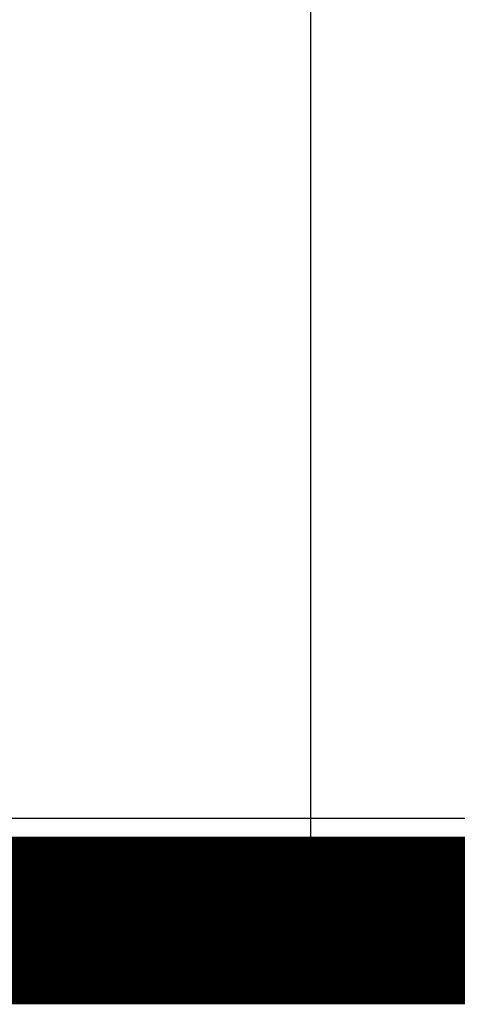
# Model space of a CAD drawing. Header units: millimetres. Extents: x -0.08 to 3.17, y -0.08 to 4.88.
# Tile 88 of 164: x 2.67 to 2.88, y -0.08 to 0.41. Entities that reach past the tile are written whole.
import ezdxf

# ---------------------------------------------------------------- set-up
doc = ezdxf.new("R2010")
doc.units = ezdxf.units.MM
doc.header["$MEASUREMENT"] = 0
for name, color, linetype in [('BottomLayer', 5, 'Continuous'), ('BottomOverlay', 54, 'Continuous'), ('Mechanical3', 76, 'Continuous'), ('Mechanical4', 56, 'Continuous'), ('MidLayer1', 16, 'Continuous'), ('MidLayer2', 76, 'Continuous'), ('TopLayer', 1, 'Continuous')]:
    doc.layers.add(name, color=color, linetype=linetype)

msp = doc.modelspace()

# ---------------------------------------------------------------- linework, layer by layer
at = {"layer": 'BottomLayer'}
msp.add_line((2.97244, 0.01405), (1.69937, 0.01405), dxfattribs=at)
at = {"layer": 'BottomOverlay'}
for p, q in [((2.81115, -0.00158), (2.81115, 2.7334)), ((3.09134, -0.00158), (2.81115, -0.00158))]:
    msp.add_line(p, q, dxfattribs=at)
at = {"layer": 'Mechanical3', "const_width": 0.07874}
msp.add_lwpolyline([(1.69291, -0.03937), (2.97244, -0.03937)], dxfattribs=at)
at = {"layer": 'Mechanical4', "const_width": 0.01}
msp.add_lwpolyline([(0.09843, 0), (2.97244, 0)], dxfattribs=at)
at = {"layer": 'MidLayer1'}
msp.add_line((2.97244, 0.01405), (1.69937, 0.01405), dxfattribs=at)
at = {"layer": 'MidLayer2'}
msp.add_line((2.97244, 0.01405), (1.68805, 0.01405), dxfattribs=at)
at = {"layer": 'TopLayer'}
msp.add_line((2.97244, 0.01405), (1.69937, 0.01405), dxfattribs=at)

doc.saveas('drawing.dxf')
